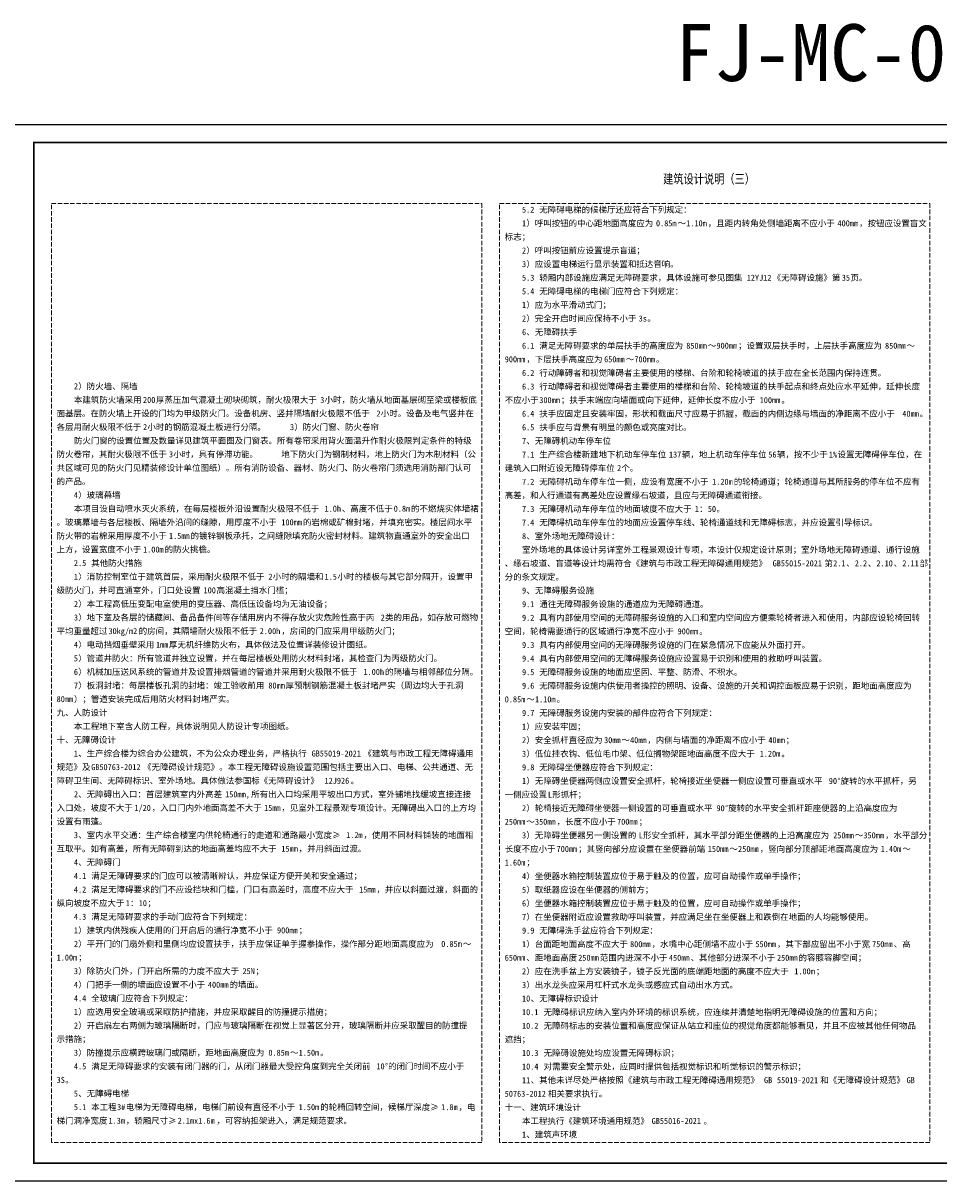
# Model space of a CAD drawing. Extents: x 1109697 to 1467097, y -139975 to 53891.
# Tile 245 of 256: x 1279801 to 1331297, y -74119 to -9003. Entities that reach past the tile are written whole.
import ezdxf
from ezdxf.enums import TextEntityAlignment as Align

# ---------------------------------------------------------------- set-up
doc = ezdxf.new("R2010")
doc.units = 0
doc.header["$LTSCALE"] = 1000
doc.header["$MEASUREMENT"] = 0
doc.linetypes.add('DASH', pattern=[0.35, 0.25, -0.1])
doc.layers.add('PUB_TEXT', color=7, linetype='Continuous')
doc.layers.add('PUB_TITLE', color=4, linetype='Continuous')
doc.layers.add('不打印线', color=254, linetype='DASH', lineweight=0, plot=False)
doc.styles.add('-黑体', font='simhei.ttf', dxfattribs={"width": 0.8})
doc.styles.add('_TCH_SPACE', font='simhei.ttf')
doc.styles.add('ST', font='txt')

msp = doc.modelspace()

# ---------------------------------------------------------------- linework, layer by layer
at = {"layer": 'PUB_TITLE'}
msp.add_lwpolyline([(1277897, -74119), (1361997, -74119), (1361997, -14719), (1277897, -14719)], close=True, dxfattribs=at)
at = {"layer": 'PUB_TITLE', "const_width": 100}
msp.add_lwpolyline([(1280397, -73119), (1360997, -73119), (1360997, -15719), (1280397, -15719)], close=True, dxfattribs=at)
at = {"layer": '不打印线'}
for points in [[(1281397, -19141), (1305597, -19141), (1305597, -71971), (1281397, -71971)], [(1306597, -19141), (1330797, -19141), (1330797, -71971), (1306597, -71971)]]:
    msp.add_lwpolyline(points, close=True, dxfattribs=at)

# ---------------------------------------------------------------- texts
at = {"linetype": 'Continuous', "style": '_TCH_SPACE'}
msp.add_text('FJ-MC-03', height=3200, dxfattribs=at).set_placement((1325191, -12260), align=Align.CENTER)
at = {"layer": 'PUB_TEXT', "style": '-黑体', "width": 0.8}
msp.add_text('建筑设计说明（三）', height=525.7, dxfattribs=at).set_placement((1315792, -18024))
at = {"layer": 'PUB_TEXT', "style": 'ST'}
for s, height, p in [('5.2', 339.9, (1307856, -19665)), ('无障碍电梯的候梯厅还应符合下列规定：', 339.87, (1308828, -19665)), ('1', 340, (1307856, -20430)), ('）呼叫按钮的中心距地面高度应为', 339.87, (1308099, -20430)), ('0.85m', 339.9, (1315390, -20430)), ('1.10m', 339.9, (1317091, -20430)), ('，且距内转角处侧墙距离不应小于', 339.87, (1318306, -20430)), ('400mm', 339.9, (1325597, -20430)), ('，按钮应设置盲文', 339.9, (1326813, -20430)), ('标志；', 339.9, (1306884, -21195)), ('～', 340, (1316605, -20430)), ('2', 340, (1307856, -21960)), ('）呼叫按钮前应设置提示盲道；', 339.87, (1308099, -21960)), ('3', 340, (1307856, -22725)), ('）应设置电梯运行显示装置和抵达音响。', 339.87, (1308099, -22725)), ('5.3', 339.9, (1307856, -23490)), ('轿厢内部设施应满足无障碍要求，具体设施可参见图集', 339.87, (1308828, -23490)), ('12YJ12', 339.9, (1320494, -23490)), ('《无障碍设施》第', 339.9, (1321952, -23490)), ('35', 339.9, (1325840, -23490)), ('页。', 339.9, (1326327, -23490)), ('5.4', 339.9, (1307856, -24255)), ('无障碍电梯的电梯门应符合下列规定：', 339.87, (1308828, -24255)), ('1', 340, (1307856, -25020)), ('）应为水平滑动式门；', 339.9, (1308099, -25020)), ('）完全开启时间应保持不小于', 339.87, (1308099, -25785)), ('2', 340, (1307856, -25785)), ('3s', 339.9, (1314418, -25785)), ('。', 340, (1314904, -25785)), ('6', 340, (1307856, -26550)), ('、无障碍扶手', 339.9, (1308099, -26550)), ('6.1', 339.9, (1307856, -27315)), ('满足无障碍要求的单层扶手的高度应为', 339.87, (1308828, -27315)), ('850mm', 339.9, (1317091, -27315)), ('～', 340, (1318306, -27315)), ('900mm', 339.9, (1318792, -27315)), ('；设置双层扶手时，上层扶手高度应为', 339.87, (1320008, -27315)), ('850mm', 339.9, (1328271, -27315)), ('～', 340, (1329486, -27315)), ('900mm', 339.9, (1306884, -28080)), ('，下层扶手高度应为', 339.9, (1308099, -28080)), ('650mm', 339.9, (1312473, -28080)), ('～', 340, (1313689, -28080)), ('700mm', 339.9, (1314175, -28080)), ('。', 340, (1315390, -28080)), ('6.2', 339.9, (1307856, -28845)), ('行动障碍者和视觉障碍者主要使用的楼梯、台阶和轮椅坡道的扶手应在全长范围内保持连贯。', 339.87, (1308828, -28845)), ('2', 340, (1282656, -29597)), ('）防火墙、隔墙', 339.9, (1282899, -29597)), ('6.3', 339.9, (1307856, -29610)), ('行动障碍者和视觉障碍者主要使用的楼梯和台阶、轮椅坡道的扶手起点和终点处应水平延伸，延伸长度', 339.87, (1308828, -29610)), ('本建筑防火墙采用', 339.9, (1282656, -30362)), ('200', 339.9, (1286544, -30362)), ('厚蒸压加气混凝土砌块砌筑，耐火极限大于', 339.87, (1287273, -30362)), ('3', 340, (1296509, -30362)), ('小时，防火墙从地面基层砌至梁或楼板底', 339.87, (1296752, -30362)), ('不应小于', 339.9, (1306884, -30375)), ('300mm', 339.9, (1308828, -30375)), ('；扶手末端应向墙面或向下延伸，延伸长度不应小于', 339.87, (1310043, -30375)), ('100mm', 339.9, (1321223, -30375)), ('。', 340, (1322438, -30375)), ('面基层。在防火墙上开设的门均为甲级防火门。设备机房、竖井隔墙耐火极限不低于', 339.87, (1281684, -31127)), ('2', 340, (1299668, -31127)), ('小时。设备及电气竖井在', 339.87, (1299911, -31127)), ('6.4', 339.9, (1307856, -31140)), ('扶手应固定且安装牢固，形状和截面尺寸应易于抓握，截面的内侧边缘与墙面的净距离不应小于', 339.87, (1308828, -31140)), ('40mm', 339.9, (1329243, -31140)), ('。', 340, (1330215, -31140)), ('各层用耐火极限不低于', 339.9, (1281684, -31892)), ('2', 340, (1286544, -31892)), ('小时的钢筋混凝土板进行分隔。', 339.87, (1286787, -31892)), ('3', 340, (1294808, -31892)), ('）防火门窗、防火卷帘', 339.9, (1295051, -31892)), ('6.5', 339.9, (1307856, -31905)), ('扶手应与背景有明显的颜色或亮度对比。', 339.87, (1308828, -31905)), ('防火门窗的设置位置及数量详见建筑平面图及门窗表。所有卷帘采用背火面温升作耐火极限判定条件的特级', 339.87, (1282656, -32657)), ('7', 340, (1307856, -32670)), ('、无障碍机动车停车位', 339.9, (1308099, -32670)), ('防火卷帘，其耐火极限不低于', 339.87, (1281684, -33422)), ('3', 340, (1288002, -33422)), ('小时，具有停滞功能。', 339.9, (1288246, -33422)), ('地下防火门为钢制材料，地上防火门为木制材料（公', 339.87, (1294321, -33422)), ('7.1', 339.9, (1307856, -33435)), ('生产综合楼新建地下机动车停车位', 339.87, (1308828, -33435)), ('137', 339.9, (1316119, -33435)), ('辆，地上机动车停车位', 339.9, (1316848, -33435)), ('56', 339.9, (1321709, -33435)), ('辆，按不少于', 339.9, (1322195, -33435)), ('1%', 339.9, (1325111, -33435)), ('设置无障碍停车位，在', 339.9, (1325597, -33435)), ('共区域可见的防火门见精装修设计单位图纸）。所有消防设备、器材、防火门、防火卷帘门须选用消防部门认可', 339.87, (1281684, -34187)), ('建筑入口附近设无障碍停车位', 339.87, (1306884, -34200)), ('2', 340, (1313202, -34200)), ('个。', 339.9, (1313446, -34200)), ('的产品。', 339.9, (1281684, -34952)), ('7.2', 339.9, (1307856, -34965)), ('无障碍机动车停车位一侧，应设有宽度不小于', 339.87, (1308828, -34965)), ('1.20m', 339.9, (1318549, -34965)), ('的轮椅通道；轮椅通道与其所服务的停车位不应有', 339.87, (1319765, -34965)), ('4', 340, (1282656, -35717)), ('）玻璃幕墙', 339.9, (1282899, -35717)), ('高差，和人行通道有高差处应设置缘石坡道，且应与无障碍通道衔接。', 339.87, (1306884, -35730)), ('本项目设自动喷水灭火系统，在每层楼板外沿设置耐火极限不低于', 339.87, (1282656, -36482)), ('1.0h', 339.9, (1296752, -36482)), ('、高度不低于', 339.9, (1297724, -36482)), ('0.8m', 339.9, (1300640, -36482)), ('的不燃烧实体墙裙', 339.9, (1301613, -36482)), ('7.3', 339.9, (1307856, -36495)), ('无障碍机动车停车位的地面坡度不应大于', 339.87, (1308828, -36495)), ('1', 340, (1317577, -36495)), ('：', 340, (1317820, -36495)), ('50', 339.9, (1318306, -36495)), ('。', 340, (1318792, -36495)), ('。玻璃幕墙与各层楼板、隔墙外沿间的缝隙，用厚度不小于', 339.87, (1281684, -37247)), ('100mm', 339.9, (1294321, -37247)), ('的岩棉或矿棉封堵，并填充密实。楼层间水平', 339.87, (1295537, -37247)), ('7.4', 339.9, (1307856, -37260)), ('无障碍机动车停车位的地面应设置停车线、轮椅通道线和无障碍标志，并应设置引导标识。', 339.87, (1308828, -37260)), ('防火带的岩棉采用厚度不小于', 339.87, (1281684, -38012)), ('1.5mm', 339.9, (1288002, -38012)), ('的镀锌钢板承托，之间缝隙填充防火密封材料。建筑物直通室外的安全出口', 339.87, (1289218, -38012)), ('8', 340, (1307856, -38025)), ('、室外场地无障碍设计：', 339.87, (1308099, -38025)), ('上方，设置宽度不小于', 339.9, (1281684, -38777)), ('的防火挑檐。', 339.9, (1287759, -38777)), ('室外场地的具体设计另详室外工程景观设计专项，本设计仅规定设计原则；室外场地无障碍通道、通行设施', 339.87, (1307856, -38790)), ('1.00m', 339.9, (1286544, -38777)), ('2.5', 339.9, (1282656, -39542)), ('其他防火措施', 339.9, (1283628, -39542)), ('、缘石坡道、盲道等设计均需符合《建筑与市政工程无障碍通用规范》', 339.87, (1306884, -39555)), ('GB55015-2021', 339.87, (1321952, -39555)), ('第', 340, (1324868, -39555)), ('2.1', 339.9, (1325354, -39555)), ('、', 340, (1326084, -39555)), ('2.2', 339.9, (1326570, -39555)), ('、', 340, (1327299, -39555)), ('2.10', 339.9, (1327785, -39555)), ('、', 340, (1328757, -39555)), ('2.11', 339.9, (1329243, -39555)), ('部', 340, (1330215, -39555)), ('1', 340, (1282656, -40307)), ('）消防控制室位于建筑首层，采用耐火极限不低于', 339.87, (1282899, -40307)), ('2', 340, (1293592, -40307)), ('小时的隔墙和', 339.9, (1293835, -40307)), ('1.5', 339.9, (1296752, -40307)), ('小时的楼板与其它部分隔开，设置甲', 339.87, (1297481, -40307)), ('分的条文规定。', 339.9, (1306884, -40320)), ('级防火门，并可直通室外，门口处设置', 339.87, (1281684, -41072)), ('100', 339.9, (1289947, -41072)), ('高混凝土挡水门槛；', 339.9, (1290676, -41072)), ('9', 340, (1307856, -41085)), ('、无障碍服务设施', 339.9, (1308099, -41085)), ('2', 340, (1282656, -41837)), ('）本工程高低压变配电室使用的变压器、高低压设备均为无油设备；', 339.87, (1282899, -41837)), ('9.1', 339.9, (1307856, -41850)), ('通往无障碍服务设施的通道应为无障碍通道。', 339.87, (1308828, -41850)), ('3', 340, (1282656, -42602)), ('）地下室及各层的储藏间、备品备件间等存储用房内不得存放火灾危险性高于丙', 339.87, (1282899, -42602)), ('2', 340, (1299911, -42602)), ('类的用品，如存放可燃物', 339.87, (1300154, -42602)), ('9.2', 339.9, (1307856, -42615)), ('具有内部使用空间的无障碍服务设施的入口和室内空间应方便乘轮椅者进入和使用，内部应设轮椅回转', 339.87, (1308828, -42615)), ('的房间，其隔墙耐火极限不低于', 339.87, (1286301, -43367)), ('，房间的门应采用甲级防火门；', 339.87, (1294321, -43367)), ('平均重量超过', 339.9, (1281684, -43367)), ('30kg/m2', 339.9, (1284600, -43367)), ('2.00h', 339.9, (1293106, -43367)), ('空间，轮椅需要通行的区域通行净宽不应小于', 339.87, (1306884, -43380)), ('900mm', 339.9, (1316605, -43380)), ('。', 340, (1317820, -43380)), ('4', 340, (1282656, -44132)), ('）电动挡烟垂壁采用', 339.9, (1282899, -44132)), ('1mm', 339.9, (1287273, -44132)), ('厚无机纤维防火布，具体做法及位置详装修设计图纸。', 339.87, (1288002, -44132)), ('9.3', 339.9, (1307856, -44145)), ('具有内部使用空间的无障碍服务设施的门在紧急情况下应能从外面打开。', 339.87, (1308828, -44145)), ('5', 340, (1282656, -44897)), ('）管道井防火：所有管道井独立设置，并在每层楼板处用防火材料封堵，其检查门为丙级防火门。', 339.87, (1282899, -44897)), ('9.4', 339.9, (1307856, -44910)), ('具有内部使用空间的无障碍服务设施应设置易于识别和使用的救助呼叫装置。', 339.87, (1308828, -44910)), ('6', 340, (1282656, -45662)), ('）机械加压送风系统的管道井及设置排烟管道的管道井采用耐火极限不低于', 339.87, (1282899, -45662)), ('1.00h', 339.9, (1298939, -45662)), ('的隔墙与相邻部位分隔。', 339.87, (1300154, -45662)), ('9.5', 339.9, (1307856, -45675)), ('无障碍服务设施的地面应坚固、平整、防滑、不积水。', 339.87, (1308828, -45675)), ('7', 340, (1282656, -46427)), ('）板洞封堵：每层楼板孔洞的封堵：竣工验收前用', 339.87, (1282899, -46427)), ('80mm', 339.9, (1293592, -46427)), ('厚预制钢筋混凝土板封堵严实（周边均大于孔洞', 339.87, (1294565, -46427)), ('9.6', 339.9, (1307856, -46440)), ('无障碍服务设施内供使用者操控的照明、设备、设施的开关和调控面板应易于识别，距地面高度应为', 339.87, (1308828, -46440)), ('80mm', 339.9, (1281684, -47192)), ('）；管道安装完成后用防火材料封堵严实。', 339.87, (1282656, -47192)), ('0.85m', 339.9, (1306884, -47205)), ('1.10m', 339.9, (1308585, -47205)), ('～', 340, (1308099, -47205)), ('。', 340, (1309800, -47205)), ('九、人防设计', 339.9, (1281684, -47957)), ('9.7', 339.9, (1307856, -47970)), ('无障碍服务设施内安装的部件应符合下列规定：', 339.87, (1308828, -47970)), ('本工程地下室含人防工程，具体说明见人防设计专项图纸。', 339.87, (1282656, -48722)), ('1', 340, (1307856, -48735)), ('）应安装牢固；', 339.9, (1308099, -48735)), ('十、无障碍设计', 339.9, (1281684, -49487)), ('2', 340, (1307856, -49500)), ('）安全抓杆直径应为', 339.9, (1308099, -49500)), ('30mm', 339.9, (1312473, -49500)), ('～', 340, (1313446, -49500)), ('40mm', 339.9, (1313932, -49500)), ('，内侧与墙面的净距离不应小于', 339.87, (1314904, -49500)), ('40mm', 339.9, (1321709, -49500)), ('；', 340, (1322681, -49500)), ('1', 340, (1282656, -50252)), ('、生产综合楼为综合办公建筑，不为公众办理业务，严格执行', 339.87, (1282899, -50252)), ('GB55019-2021', 339.87, (1296023, -50252)), ('《建筑与市政工程无障碍通用', 339.87, (1298939, -50252)), ('3', 340, (1307856, -50265)), ('）低位挂衣钩、低位毛巾架、低位搁物架距地面高度不应大于', 339.87, (1308099, -50265)), ('1.20m', 339.9, (1321223, -50265)), ('规范》及', 339.9, (1281684, -51017)), ('GB50763-2012', 339.87, (1283628, -51017)), ('《无障碍设计规范》。本工程无障碍设施设置范围包括主要出入口、电梯、公共通道、无', 339.87, (1286544, -51017)), ('9.8', 339.9, (1307856, -51030)), ('无障碍坐便器应符合下列规定：', 339.87, (1308828, -51030)), ('。', 340, (1322438, -50265)), ('障碍卫生间、无障碍标识、室外场地。具体做法参国标《无障碍设计》', 339.87, (1281684, -51782)), ('12J926', 339.9, (1296752, -51782)), ('）无障碍坐便器两侧应设置安全抓杆，轮椅接近坐便器一侧应设置可垂直或水平', 339.87, (1308099, -51795)), ('°旋转的水平抓杆，另', 339.9, (1325597, -51795)), ('。', 340, (1298210, -51782)), ('1', 340, (1307856, -51795)), ('90', 339.9, (1325111, -51795)), ('2', 340, (1282656, -52547)), ('、无障碍出入口：首层建筑室内外高差', 339.87, (1282899, -52547)), ('150mm,', 339.9, (1291162, -52547)), ('所有出入口均采用平坡出口方式，室外铺地找缓坡直接连接', 339.87, (1292620, -52547)), ('一侧应设置', 339.9, (1306884, -52560)), ('L', 340, (1309314, -52560)), ('形抓杆；', 339.9, (1309557, -52560)), ('入口处，坡度不大于', 339.9, (1281684, -53312)), ('1/20', 339.9, (1286058, -53312)), ('，入口门内外地面高差不大于', 339.87, (1287030, -53312)), ('15mm', 339.9, (1293349, -53312)), ('，见室外工程景观专项设计。无障碍出入口的上方均', 339.87, (1294321, -53312)), ('2', 340, (1307856, -53325)), ('）轮椅接近无障碍坐便器一侧设置的可垂直或水平', 339.87, (1308099, -53325)), ('90', 339.9, (1318792, -53325)), ('°旋转的水平安全抓杆距座便器的上沿高度应为', 339.87, (1319278, -53325)), ('设置有雨篷。', 339.9, (1281684, -54077)), ('250mm', 339.9, (1306884, -54090)), ('～', 340, (1308099, -54090)), ('350mm', 339.9, (1308585, -54090)), ('，长度不应小于', 339.9, (1309800, -54090)), ('700mm', 339.9, (1313202, -54090)), ('；', 340, (1314418, -54090)), ('3', 340, (1282656, -54842)), ('、室内水平交通：生产综合楼室内供轮椅通行的走道和通路最小宽度≥', 339.87, (1282899, -54842)), ('1.2m', 339.9, (1297967, -54842)), ('，使用不同材料铺装的地面相', 339.87, (1298939, -54842)), ('3', 340, (1307856, -54855)), ('）无障碍坐便器另一侧设置的', 339.87, (1308099, -54855)), ('L', 340, (1314418, -54855)), ('形安全抓杆，其水平部分距坐便器的上沿高度应为', 339.87, (1314661, -54855)), ('250mm', 339.9, (1325354, -54855)), ('～', 340, (1326570, -54855)), ('350mm', 339.9, (1327056, -54855)), ('，水平部分', 339.9, (1328271, -54855)), ('互取平。如有高差，所有无障碍到达的地面高差均应不大于', 339.87, (1281684, -55607)), ('15mm', 339.9, (1294321, -55607)), ('，并用斜面过渡。', 339.9, (1295294, -55607)), ('长度不应小于', 339.9, (1306884, -55620)), ('700mm', 339.9, (1309800, -55620)), ('；其竖向部分应设置在坐便器前端', 339.87, (1311015, -55620)), ('150mm', 339.9, (1318306, -55620)), ('250mm', 339.9, (1320008, -55620)), ('，竖向部分顶部距地面高度应为', 339.87, (1321223, -55620)), ('1.40m', 339.9, (1328028, -55620)), ('、无障碍门', 339.9, (1282899, -56372)), ('～', 340, (1319521, -55620)), ('～', 340, (1329243, -55620)), ('4', 340, (1282656, -56372)), ('1.60m', 339.9, (1306884, -56385)), ('；', 340, (1308099, -56385)), ('4.1', 339.9, (1282656, -57137)), ('满足无障碍要求的门应可以被清晰辨认，并应保证方便开关和安全通过；', 339.87, (1283628, -57137)), ('4', 340, (1307856, -57150)), ('）坐便器水箱控制装置应位于易于触及的位置，应可自动操作或单手操作；', 339.87, (1308099, -57150)), ('4.2', 339.9, (1282656, -57902)), ('满足无障碍要求的门不应设挡块和门槛，门口有高差时，高度不应大于', 339.87, (1283628, -57902)), ('15mm', 339.9, (1298696, -57902)), ('，并应以斜面过渡，斜面的', 339.87, (1299668, -57902)), ('5', 340, (1307856, -57915)), ('）取纸器应设在坐便器的侧前方；', 339.87, (1308099, -57915)), ('纵向坡度不应大于', 339.9, (1281684, -58667)), ('1', 340, (1285572, -58667)), ('：', 340, (1285815, -58667)), ('10', 339.9, (1286301, -58667)), ('；', 340, (1286787, -58667)), ('6', 340, (1307856, -58680)), ('）坐便器水箱控制装置应位于易于触及的位置，应可自动操作或单手操作；', 339.87, (1308099, -58680)), ('4.3', 339.9, (1282656, -59432)), ('满足无障碍要求的手动门应符合下列规定：', 339.87, (1283628, -59432)), ('7', 340, (1307856, -59445)), ('）在坐便器附近应设置救助呼叫装置，并应满足坐在坐便器上和跌倒在地面的人均能够使用。', 339.87, (1308099, -59445)), ('1', 340, (1282656, -60197)), ('）建筑内供残疾人使用的门开启后的通行净宽不小于', 339.87, (1282899, -60197)), ('900mm', 339.9, (1294078, -60197)), ('；', 340, (1295294, -60197)), ('9.9', 339.9, (1307856, -60210)), ('无障碍洗手盆应符合下列规定：', 339.87, (1308828, -60210)), ('2', 340, (1282656, -60962)), ('）平开门的门扇外侧和里侧均应设置扶手，扶手应保证单手握拳操作，操作部分距地面高度应为', 339.87, (1282899, -60962)), ('0.85m', 339.9, (1303314, -60962)), ('～', 340, (1304529, -60962)), ('1', 340, (1307856, -60975)), ('）台面距地面高度不应大于', 339.87, (1308099, -60975)), ('800mm', 339.9, (1313932, -60975)), ('，水嘴中心距侧墙不应小于', 339.87, (1315147, -60975)), ('550mm', 339.9, (1320980, -60975)), ('，其下部应留出不小于宽', 339.87, (1322195, -60975)), ('750mm', 339.9, (1327542, -60975)), ('、高', 339.9, (1328757, -60975)), ('1.00m', 339.9, (1281684, -61727)), ('；', 340, (1282899, -61727)), ('650mm', 339.9, (1306884, -61740)), ('、距地面高度', 339.9, (1308099, -61740)), ('250mm', 339.9, (1311015, -61740)), ('范围内进深不小于', 339.9, (1312230, -61740)), ('450mm', 339.9, (1316119, -61740)), ('、其他部分进深不小于', 339.9, (1317334, -61740)), ('250mm', 339.9, (1322195, -61740)), ('的容膝容脚空间；', 339.9, (1323410, -61740)), ('3', 340, (1282656, -62492)), ('）除防火门外，门开启所需的力度不应大于', 339.87, (1282899, -62492)), ('25N', 339.9, (1292134, -62492)), ('；', 340, (1292863, -62492)), ('2', 340, (1307856, -62505)), ('）应在洗手盆上方安装镜子，镜子反光面的底端距地面的高度不应大于', 339.87, (1308099, -62505)), ('1.00m', 339.9, (1323167, -62505)), ('；', 340, (1324382, -62505)), ('4', 340, (1282656, -63257)), ('）门把手一侧的墙面应设置不小于', 339.87, (1282899, -63257)), ('400mm', 339.9, (1290190, -63257)), ('的墙面。', 339.9, (1291405, -63257)), ('3', 340, (1307856, -63270)), ('）出水龙头应采用杠杆式水龙头或感应式自动出水方式。', 339.87, (1308099, -63270)), ('4.4', 339.9, (1282656, -64022)), ('全玻璃门应符合下列规定：', 339.87, (1283628, -64022)), ('10', 339.9, (1307856, -64035)), ('、无障碍标识设计', 339.9, (1308342, -64035)), ('1', 340, (1282656, -64787)), ('）应选用安全玻璃或采取防护措施，并应采取醒目的防撞提示措施；', 339.87, (1282899, -64787)), ('10.1', 339.9, (1307856, -64800)), ('无障碍标识应纳入室内外环境的标识系统，应连续并清楚地指明无障碍设施的位置和方向；', 339.87, (1309071, -64800)), ('2', 340, (1282656, -65552)), ('）开启扇左右两侧为玻璃隔断时，门应与玻璃隔断在视觉上显著区分开，玻璃隔断并应采取醒目的防撞提', 339.87, (1282899, -65552)), ('10.2', 339.9, (1307856, -65565)), ('无障碍标志的安装位置和高度应保证从站立和座位的视觉角度都能够看见，并且不应被其他任何物品', 339.87, (1309071, -65565)), ('示措施；', 339.9, (1281684, -66317)), ('遮挡；', 339.9, (1306884, -66330)), ('3', 340, (1282656, -67082)), ('）防撞提示应横跨玻璃门或隔断，距地面高度应为', 339.87, (1282899, -67082)), ('0.85m', 339.9, (1293592, -67082)), ('～', 340, (1294808, -67082)), ('1.50m', 339.9, (1295294, -67082)), ('。', 340, (1296509, -67082)), ('10.3', 339.9, (1307856, -67095)), ('无障碍设施处均应设置无障碍标识；', 339.87, (1309071, -67095)), ('4.5', 339.9, (1282656, -67847)), ('满足无障碍要求的安装有闭门器的门，从闭门器最大受控角度到完全关闭前', 339.87, (1283628, -67847)), ('10', 339.9, (1299668, -67847)), ('°的闭门时间不应小于', 339.9, (1300154, -67847)), ('10.4', 339.9, (1307856, -67860)), ('对需要安全警示处，应同时提供包括视觉标识和听觉标识的警示标识；', 339.87, (1309071, -67860)), ('3S', 339.9, (1281684, -68612)), ('11', 339.9, (1307856, -68625)), ('、其他未详尽处严格按照《建筑与市政工程无障碍通用规范》', 339.87, (1308342, -68625)), ('GB', 339.9, (1321466, -68625)), ('55019-2021', 339.9, (1322195, -68625)), ('和《无障碍设计规范》', 339.9, (1324625, -68625)), ('GB', 339.9, (1329486, -68625)), ('。', 340, (1282170, -68612)), ('、无障碍电梯', 339.9, (1282899, -69377)), ('相关要求执行。', 339.9, (1309314, -69390)), ('5', 340, (1282656, -69377)), ('50763-2012', 339.9, (1306884, -69390)), ('5.1', 339.9, (1282656, -70142)), ('本工程', 339.9, (1283628, -70142)), ('3#', 339.9, (1285086, -70142)), ('电梯为无障碍电梯，电梯门前设有直径不小于', 339.87, (1285572, -70142)), ('1.50m', 339.9, (1295294, -70142)), ('的轮椅回转空间，候梯厅深度≥', 339.87, (1296509, -70142)), ('1.8m', 339.9, (1303314, -70142)), ('，电', 339.9, (1304286, -70142)), ('十一、建筑环境设计', 339.9, (1306884, -70155)), ('梯门洞净宽度', 339.9, (1281684, -70907)), ('1.3m', 339.9, (1284600, -70907)), ('，轿厢尺寸≥', 339.9, (1285572, -70907)), ('2.1mx1.6m', 339.9, (1288489, -70907)), ('，可容纳担架进入，满足规范要求。', 339.87, (1290676, -70907)), ('本工程执行《建筑环境通用规范》', 339.87, (1307856, -70920)), ('GB55016-2021', 339.87, (1315147, -70920)), ('。', 340, (1318063, -70920)), ('1', 340, (1307856, -71685)), ('、建筑声环境', 339.9, (1308099, -71685))]:
    msp.add_text(s, height=height, dxfattribs=at).set_placement(p)

doc.saveas('drawing.dxf')
